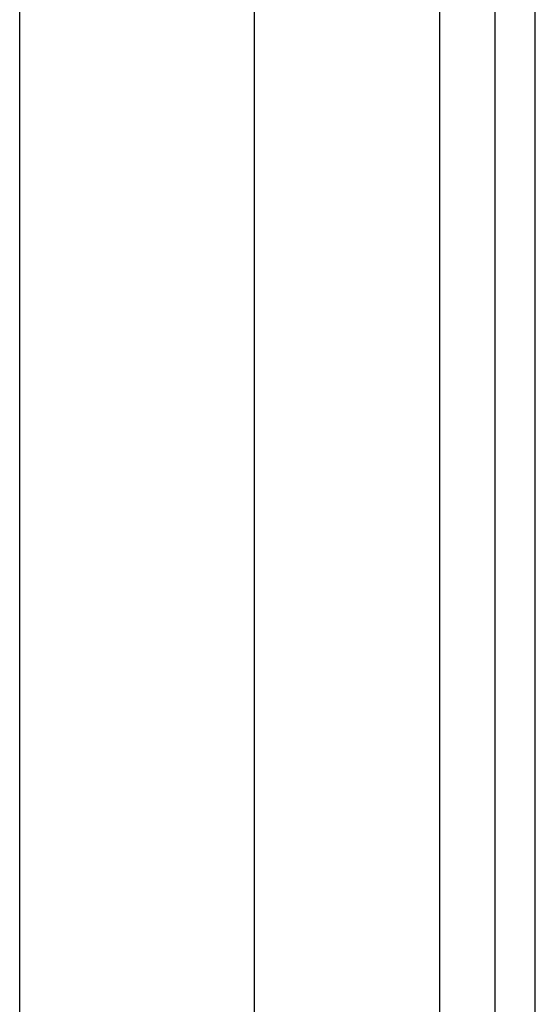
# Model space of a CAD drawing. Header units: inches. Extents: x 6 to 173, y 11 to 93.
# Tile 149 of 214: x 40.591 to 41.457, y 53.512 to 55.166. Entities that reach past the tile are written whole.
import ezdxf

# ---------------------------------------------------------------- set-up
doc = ezdxf.new("R2010")
doc.units = ezdxf.units.IN
doc.header["$MEASUREMENT"] = 0
doc.layers.add('Visible Edges(ANSI)', color=7, linetype='Continuous', lineweight=25)
doc.layers.add('Visible Tangent Edges(ANSI)', color=7, linetype='Continuous', lineweight=25)

msp = doc.modelspace()

# ---------------------------------------------------------------- linework, layer by layer
at = {"layer": 'Visible Edges(ANSI)'}
for p, q in [((40.5913, 50.3132), (40.5913, 66.0928)), ((40.985, 65.2787), (40.985, 51.1272)), ((41.3894, 64.9357), (41.3894, 51.4702)), ((41.4574, 51.4702), (41.4574, 64.9357))]:
    msp.add_line(p, q, dxfattribs=at)
at = {"layer": 'Visible Tangent Edges(ANSI)'}
msp.add_line((41.2964, 65.0071), (41.2964, 51.3989), dxfattribs=at)

doc.saveas('drawing.dxf')
